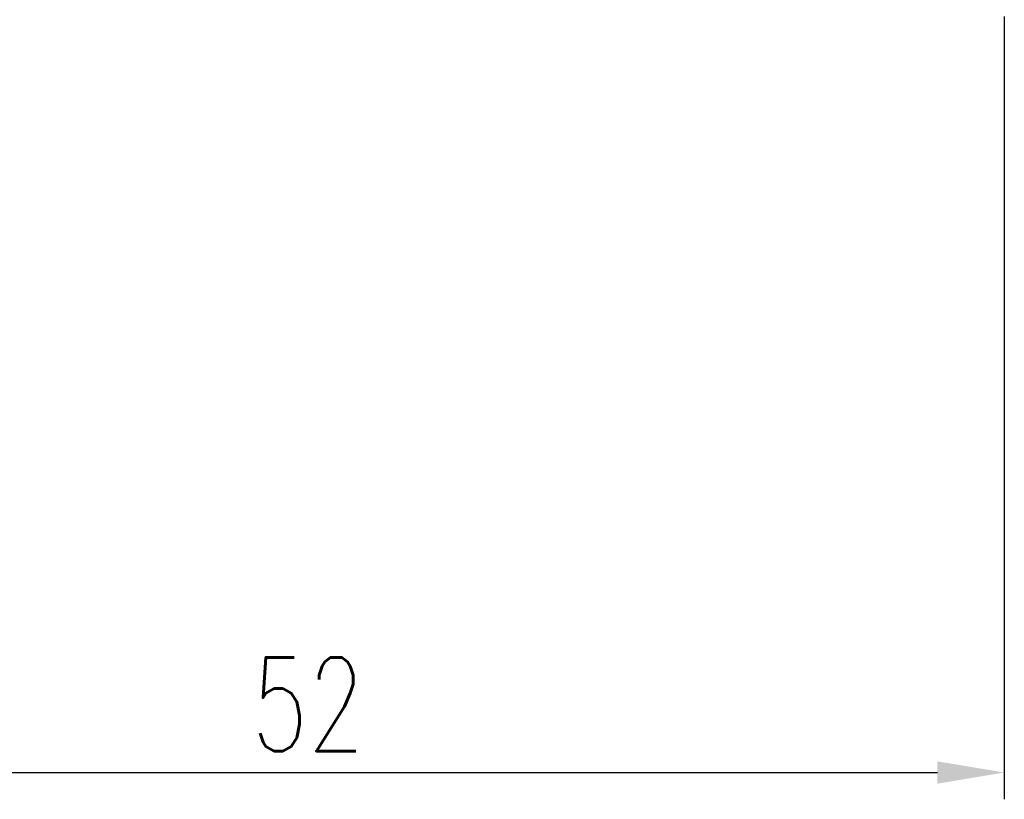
# Model space of a CAD drawing. Extents: x 12 to 227, y 68 to 185.
# Tile 3 of 49: x 173 to 210, y 68 to 97. Entities that reach past the tile are written whole.
import ezdxf

# ---------------------------------------------------------------- set-up
doc = ezdxf.new("R2010")
doc.units = 0
doc.header["$MEASUREMENT"] = 0
doc.layers.add('DIM', color=4, linetype='CONTINUOUS')
doc.styles.add('DIM-7', font='SIMPLEX.shx', dxfattribs={"width": 0.7, "bigfont": 'chineset.shx'})
doc.dimstyles.new('CNS', dxfattribs={"dimtxt": 3.5, "dimasz": 2.5, "dimexe": 1, "dimexo": 1.5, "dimgap": 0.8, "dimtad": 1, "dimdec": 3, "dimdsep": 46, "dimtxsty": 'DIM-7', "dimcen": 0.09, "dimclrd": 4, "dimclre": 4, "dimclrt": 4, "dimadec": 0, "dimazin": 0, "dimtfac": 1, "dimtdec": 3, "dimtix": 1, "dimtmove": 1, "dimatfit": 3, "dimfxl": 1, "dimtvp": 0.971429, "dimtolj": 1, "dimarcsym": 0})

# ---------------------------------------------------------------- blocks, each defined once
blk = doc.blocks.new('*D5')
at = {"layer": 'DIM', "color": 7, "linetype": 'Continuous', "lineweight": -2, "transparency": 16777216}
for p, q in [((209.975, 96.937), (209.975, 67.709)), ((157.975, 83.937), (157.975, 67.709)), ((160.475, 68.709), (207.475, 68.709))]:
    blk.add_line(p, q, dxfattribs=at)
at = {"layer": 'DIM', "color": 7, "linetype": 'Continuous', "transparency": 16777216}
for points in [[(160.475, 69.125), (160.475, 68.292), (157.975, 68.709)], [(207.475, 69.125), (207.475, 68.292), (209.975, 68.709)]]:
    blk.add_solid(points, dxfattribs=at)
at = {"layer": 'DIM', "color": 7, "linetype": 'Continuous', "transparency": 16777216, "insert": (183.975, 71.259), "char_height": 3.5, "attachment_point": 5, "style": 'DIM-7'}
blk.add_mtext('\\A1;52', dxfattribs=at)

msp = doc.modelspace()

# ---------------------------------------------------------------- dimensions: what is measured, and where the dimension line sits
at = {"layer": 'DIM', "color": 7, "linetype": 'Continuous'}
dim = msp.add_linear_dim(base=(209.9754, 68.7086), p1=(157.9754, 85.4368), p2=(209.9754, 98.4368), dimstyle='CNS', override={"dimgap": 0.8, "dimclrd": 7, "dimclre": 7, "dimclrt": 7, "dimtol": 0, "dimlim": 0, "dimtp": -0.009, "dimtm": 0.025, "dimtfac": 0.6}, dxfattribs=at)
dim.commit()
dim.dimension.update_dxf_attribs({"geometry": '*D5', "text_midpoint": (183.9754, 71.2586)})

doc.saveas('drawing.dxf')
